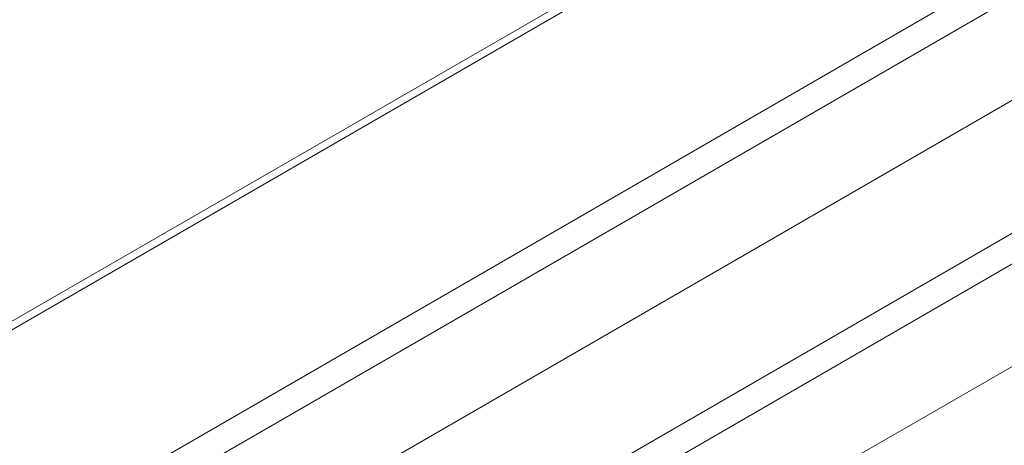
# Model space of a CAD drawing. Header units: millimetres. Extents: x 0 to 420, y 0 to 297.
# Tile 21 of 86: x 112.971 to 114.28, y 52.125 to 52.69. Entities that reach past the tile are written whole.
import ezdxf

# ---------------------------------------------------------------- set-up
doc = ezdxf.new("R2010")
doc.units = ezdxf.units.MM

msp = doc.modelspace()

# ---------------------------------------------------------------- linework, layer by layer
at = {"color": 7, "linetype": 'Continuous', "lineweight": 15}
for p, q in [((118.5722, 55.529), (111.2655, 51.3109)), ((118.5889, 55.5273), (111.2821, 51.3092)), ((111.5296, 51.1663), (118.6007, 55.2484)), ((111.565, 51.1459), (118.6007, 55.2076)), ((111.6828, 51.0779), (118.7539, 55.1599)), ((111.836, 50.9895), (118.9071, 55.0715)), ((118.9071, 55.0307), (111.8714, 50.969)), ((119.0603, 54.9831), (111.9892, 50.901))]:
    msp.add_line(p, q, dxfattribs=at)

doc.saveas('drawing.dxf')
